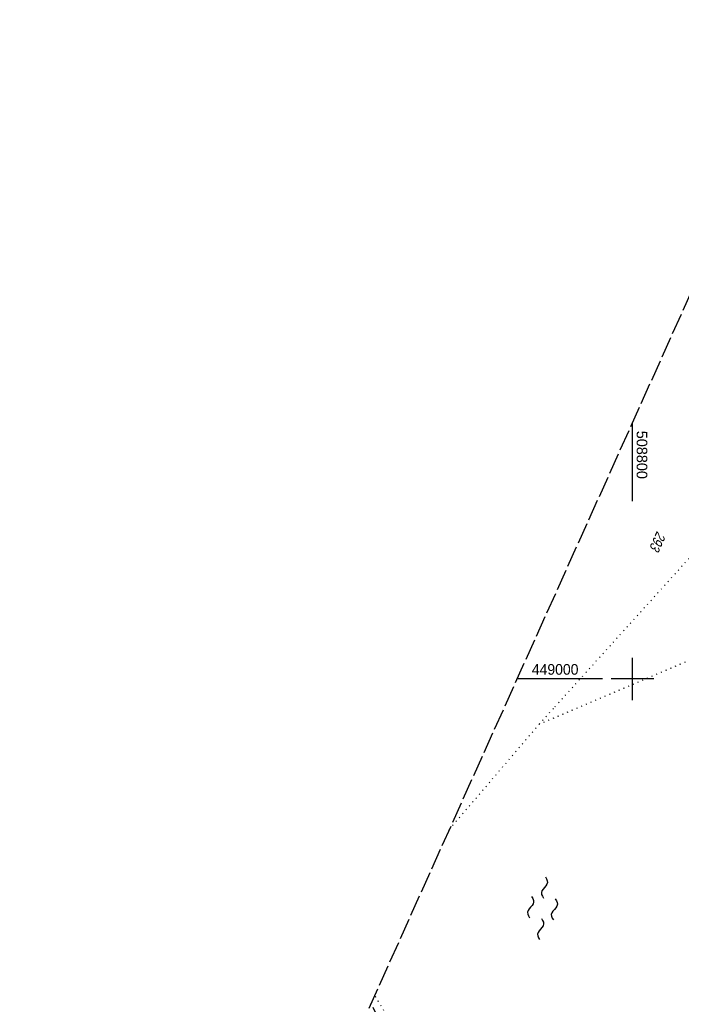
# Model space of a CAD drawing. Extents: x 508656 to 509297, y 448622 to 449584.
# Tile 19 of 51: x 508656 to 508811, y 448923 to 449155. Entities that reach past the tile are written whole.
import ezdxf

# ---------------------------------------------------------------- set-up
doc = ezdxf.new("R2010")
doc.units = 0
doc.header["$LTSCALE"] = 10
doc.header["$MEASUREMENT"] = 0
for name, pattern in [('LT00', [0]), ('LT08', [0.42, 0.2, -0.1, 0.02, -0.1]), ('LT14', [0.6, 0.5, -0.1]), ('PUNKTX2_STR', [0.6, 0.1, -0.5])]:
    doc.linetypes.add(name, pattern=pattern)
doc.layers.get('0').update_dxf_attribs({"linetype": 'LT00'})
for name, color, linetype in [('--WASSER_GRENZE', 180, 'PUNKTX2_STR'), ('--WASSER_NUTZUNG', 180, 'Continuous'), ('DFK_FLUR_NR', 250, 'LT00'), ('DFK_NUTZUNGSGRENZE', 70, 'PUNKTX2_STR'), ('STROM_UNTER', 80, 'LT08'), ('V124_RASTER', 250, 'LT00')]:
    doc.layers.add(name, color=color, linetype=linetype)
doc.layers.add('-BLATT_124-RAND', color=7, linetype='LT14', plot=False)
doc.styles.get("Standard").update_dxf_attribs({"font": 'ARIAL.TTF'})

# ---------------------------------------------------------------- blocks, each defined once
blk = doc.blocks.new('SYMB7250')
at = {"color": 0, "linetype": 'ByBlock'}
for points in [[(-0.25, 0.28), (-0.208333, 0.308889), (-0.166667, 0.331111), (-0.125, 0.34), (-0.083333, 0.331111), (-0.041667, 0.308889), (0, 0.28)], [(0, 0.28), (0.041667, 0.251111), (0.083333, 0.228889), (0.125, 0.22), (0.166667, 0.228889), (0.208333, 0.251111), (0.25, 0.28)], [(-0.74, 0), (-0.698333, 0.028889), (-0.656667, 0.051111), (-0.615, 0.06), (-0.573333, 0.051111), (-0.531667, 0.028889), (-0.49, 0)], [(-0.49, 0), (-0.448333, -0.028889), (-0.406667, -0.051111), (-0.365, -0.06), (-0.323333, -0.051111), (-0.281667, -0.028889), (-0.24, 0)], [(0.24, 0), (0.281667, 0.028889), (0.323333, 0.051111), (0.365, 0.06), (0.406667, 0.051111), (0.448333, 0.028889), (0.49, 0)], [(0.49, 0), (0.531667, -0.028889), (0.573333, -0.051111), (0.615, -0.06), (0.656667, -0.051111), (0.698333, -0.028889), (0.74, 0)], [(-0.25, -0.28), (-0.208333, -0.251111), (-0.166667, -0.228889), (-0.125, -0.22), (-0.083333, -0.228889), (-0.041667, -0.251111), (0, -0.28)], [(0, -0.28), (0.041667, -0.308889), (0.083333, -0.331111), (0.125, -0.34), (0.166667, -0.331111), (0.208333, -0.308889), (0.25, -0.28)]]:
    blk.add_lwpolyline(points, dxfattribs=at)

msp = doc.modelspace()

# ---------------------------------------------------------------- linework, layer by layer
at = {"layer": '--WASSER_GRENZE', "ltscale": 0.2}
for p, q in [((508778.06, 448989.34), (508819, 449006.77)), ((508756.94, 448964.63), (508778.06, 448989.34)), ((508762.19, 448888.26), (508739.38, 448925.6))]:
    msp.add_line(p, q, dxfattribs=at)
at = {"layer": '-BLATT_124-RAND'}
msp.add_lwpolyline([(509035.49, 449583.61), (508655.9, 448740.09), (508917.62, 448622.31), (509297.21, 449465.84), (509035.49, 449583.61)], dxfattribs=at)
at = {"layer": 'DFK_NUTZUNGSGRENZE', "ltscale": 0.2}
for p, q in [((508781.8, 448993.48), (508840.03, 449057.92)), ((508778.06, 448989.34), (508781.8, 448993.48))]:
    msp.add_line(p, q, dxfattribs=at)
at = {"layer": 'STROM_UNTER', "flags": 128}
msp.add_lwpolyline([(508917.96, 448743.09), (508902.08, 448757.22), (508886.32, 448771.65), (508891.76, 448778.2), (508892.52, 448779.1), (508875.26, 448787.48), (508858.43, 448795.24), (508850.56, 448801.57), (508828.87, 448819.62), (508808.24, 448835.9), (508790.85, 448851.53), (508776.02, 448868.36), (508772.26, 448871.84), (508765.05, 448880.95), (508753.49, 448896.21), (508747.65, 448906.14), (508744.23, 448911.39), (508738.55, 448923.75)], dxfattribs=at)
at = {"layer": 'V124_RASTER'}
for p, q in [((508800, 449041.81), (508800, 449060.31)), ((508800, 448995), (508800, 449005)), ((508792.93, 449000), (508772.86, 449000)), ((508805, 449000), (508795, 449000))]:
    msp.add_line(p, q, dxfattribs=at)

# ---------------------------------------------------------------- block references
at = {"layer": '--WASSER_NUTZUNG', "xscale": 9.999999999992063, "yscale": 9.999999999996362, "zscale": 10, "rotation": 264.7376999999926}
msp.add_blockref('SYMB7250', (508778.85, 448946.07), dxfattribs=at)

# ---------------------------------------------------------------- texts
at = {"layer": 'DFK_FLUR_NR', "oblique": 13.754, "width": 0.75}
msp.add_text('293', height=2.5, rotation=245.772, dxfattribs=at).set_placement((508805.78, 449034.93))
at = {"layer": 'V124_RASTER'}
for s, rotation, width, p in [(' 508800', -90.0017, 0.972, (508801, 449059.31)), (' 449000', -0.0017, 0.941, (508775.43, 449001))]:
    msp.add_text(s, height=2.5, rotation=rotation, dxfattribs=dict(at, width=width)).set_placement(p)

doc.saveas('drawing.dxf')
